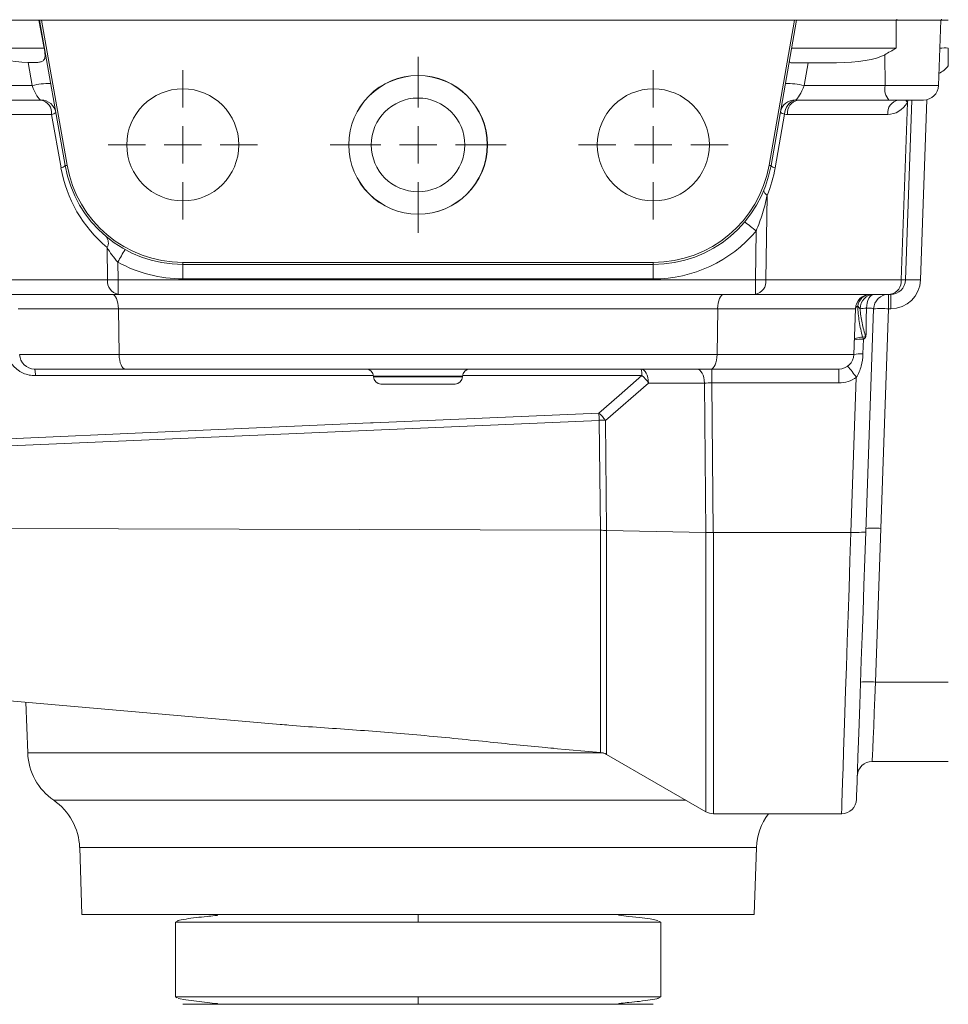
# Model space of a CAD drawing. Header units: millimetres. Extents: x 143 to 827, y 75 to 838.
# Tile 14 of 23: x 205 to 330, y 601 to 733. Entities that reach past the tile are written whole.
import ezdxf

# ---------------------------------------------------------------- set-up
doc = ezdxf.new("R2010")
doc.units = ezdxf.units.MM

# ---------------------------------------------------------------- blocks, each defined once
blk = doc.blocks.new('SW_CENTERMARKSYMBOL_0')
at = {"color": 0, "linetype": 'Continuous', "lineweight": 0}
for p, q in [((0, 5), (0, 10)), ((0, 0), (0, 2.5)), ((-5, 0), (-10, 0)), ((0, 0), (-2.5, 0)), ((0, 0), (0, -2.5)), ((0, 0), (2.5, 0)), ((5, 0), (10, 0)), ((0, -5), (0, -10))]:
    blk.add_line(p, q, dxfattribs=at)
blk = doc.blocks.new('SW_CENTERMARKSYMBOL_1')
at = {"color": 0, "linetype": 'Continuous', "lineweight": 0}
for p, q in [((0, 5), (0, 10)), ((0, 0), (0, 2.5)), ((-5, 0), (-10, 0)), ((0, 0), (-2.5, 0)), ((0, 0), (0, -2.5)), ((0, 0), (2.5, 0)), ((5, 0), (10, 0)), ((0, -5), (0, -10))]:
    blk.add_line(p, q, dxfattribs=at)
blk = doc.blocks.new('SW_CENTERMARKSYMBOL_2')
at = {"color": 0, "linetype": 'Continuous', "lineweight": 0}
for p, q in [((0, 5), (0, 11.79)), ((0, 0), (0, 2.5)), ((-5, 0), (-11.79, 0)), ((0, 0), (-2.5, 0)), ((0, 0), (0, -2.5)), ((0, 0), (2.5, 0)), ((5, 0), (11.79, 0)), ((0, -5), (0, -11.79))]:
    blk.add_line(p, q, dxfattribs=at)

msp = doc.modelspace()

# ---------------------------------------------------------------- linework, layer by layer
at = {"color": 7, "linetype": 'Continuous', "lineweight": 15}
for p, q in [((199.84, 733.02), (208.06, 733.02)), ((208.15, 733.02), (208.06, 733.02)), ((211.58, 713.54), (208.15, 733.02)), ((208.15, 733.02), (208.42, 733.02)), ((208.42, 733.02), (211.85, 713.59)), ((309.26, 733.02), (208.42, 733.02)), ((305.83, 713.59), (309.26, 733.02)), ((309.53, 733.02), (306.1, 713.54)), ((309.26, 733.02), (309.53, 733.02)), ((309.53, 733.02), (322.84, 733.02)), ((322.84, 729.25), (322.84, 733.02)), ((322.84, 733.02), (326.75, 733.02)), ((322.93, 733.12), (322.93, 733.02)), ((328.93, 733.02), (326.75, 733.02)), ((328.7, 729.25), (328.83, 733.02)), ((328.93, 733.12), (328.93, 733.02)), ((329.84, 733.02), (328.93, 733.02)), ((199.84, 729.25), (208.77, 729.25)), ((308.87, 729.25), (322.84, 729.25)), ((328.52, 724.25), (328.7, 729.25)), ((207.16, 724.25), (206.61, 727.35)), ((314.87, 727.32), (308.74, 727.32)), ((311.06, 727.32), (310.52, 724.25)), ((321.37, 724.25), (321.33, 728.39)), ((201.31, 724.25), (207.16, 724.25)), ((310.52, 724.25), (321.37, 724.25)), ((208.36, 722.32), (200.79, 722.32)), ((321.89, 722.32), (309.73, 722.32)), ((326.52, 722.32), (321.89, 722.32)), ((323.53, 698.25), (324.36, 721.99)), ((324.96, 722.32), (324.11, 698.25)), ((209.77, 720.39), (200.95, 720.39)), ((211.03, 713.26), (209.77, 720.39)), ((307.91, 720.42), (306.65, 713.26)), ((321.73, 720.39), (308.31, 720.39)), ((305.58, 709.56), (305.42, 698.25)), ((304, 698.25), (304.1, 704.79)), ((217.26, 698.25), (217.2, 702.59)), ((218.64, 700.63), (218.67, 698.25)), ((227.34, 700.59), (290.34, 700.59)), ((227.34, 700.32), (227.34, 700.59)), ((290.34, 700.32), (227.34, 700.32)), ((227.34, 700.32), (227.34, 698.39)), ((290.34, 700.32), (290.34, 700.59)), ((290.34, 700.32), (290.34, 698.39)), ((290.34, 698.39), (227.34, 698.39)), ((199.15, 698.25), (217.26, 698.25)), ((218.67, 698.25), (304, 698.25)), ((218.67, 698.25), (218.67, 696.32)), ((304, 696.32), (304, 698.25)), ((305.42, 698.25), (323.53, 698.25)), ((218.67, 696.32), (200.56, 696.32)), ((304, 696.32), (218.67, 696.32)), ((322.12, 696.32), (304, 696.32)), ((321.84, 694.39), (321.84, 696.32)), ((322.12, 694.39), (322.12, 696.32)), ((218.72, 694.39), (205.28, 694.39)), ((298.96, 694.39), (218.72, 694.39)), ((218.72, 694.39), (218.81, 688.25)), ((298.96, 694.39), (298.87, 688.25)), ((317.4, 694.39), (298.96, 694.39)), ((317.4, 694.39), (317.18, 688.25)), ((319.84, 694.39), (318.79, 664.53)), ((321.84, 694.39), (320.81, 665)), ((322.12, 694.39), (321.84, 694.39)), ((318.47, 690.3), (318.41, 688.34)), ((205.5, 688.25), (218.81, 688.25)), ((218.81, 688.25), (298.87, 688.25)), ((298.87, 688.25), (317.18, 688.25)), ((219.64, 686.32), (207.49, 686.32)), ((298.04, 686.32), (219.64, 686.32)), ((252.87, 685.36), (252.88, 685.29)), ((264.8, 685.29), (264.81, 685.36)), ((315.18, 686.32), (298.04, 686.32)), ((298.19, 684.46), (298.19, 686.32)), ((315.18, 684.46), (315.18, 686.32)), ((316.8, 664.46), (317.52, 685.21)), ((263.8, 684.32), (253.87, 684.32)), ((289.7, 684.45), (283.93, 679.46)), ((297.19, 684.45), (289.7, 684.45)), ((297.38, 664.47), (297.19, 684.45)), ((315.18, 684.46), (298.19, 684.46)), ((298.19, 684.46), (298.37, 664.46)), ((283.26, 664.75), (283.1, 679.46)), ((283.93, 679.46), (284.08, 664.74)), ((201.69, 664.99), (283.26, 664.75)), ((283.26, 664.75), (283.26, 664.75)), ((284.08, 664.74), (297.38, 664.47)), ((284.08, 664.74), (284.08, 664.74)), ((297.38, 664.47), (297.38, 664.47)), ((298.37, 664.46), (298.38, 664.46)), ((298.38, 664.46), (316.79, 664.46)), ((318.79, 664.53), (318.79, 664.53)), ((320.81, 665), (320.09, 644.44)), ((320.09, 644.44), (329.84, 644.44)), ((202.42, 642.09), (240.37, 638.77)), ((206.34, 641.75), (206.57, 634.95)), ((276.97, 635.57), (283.26, 635.02)), ((284.08, 634.76), (297.38, 627.09)), ((329.84, 633.82), (319.65, 633.82)), ((298.38, 626.82), (315.55, 626.82)), ((213.53, 622.3), (213.84, 613.32)), ((303.84, 613.32), (304.15, 622.3)), ((213.84, 613.32), (258.84, 613.32)), ((258.84, 613.32), (303.84, 613.32)), ((226.65, 612.49), (226.34, 612.32)), ((226.34, 612.32), (226.34, 602.32)), ((291.34, 612.32), (291.08, 612.46)), ((291.34, 602.32), (291.34, 612.32)), ((226.34, 602.32), (226.6, 602.18)), ((291.02, 602.15), (291.34, 602.32))]:
    msp.add_line(p, q, dxfattribs=at)
at = {"color": 8, "linetype": 'Continuous', "lineweight": 15}
for p, q in [((321.37, 724.25), (328.52, 724.25)), ((324.43, 722.32), (324.36, 721.99)), ((326.96, 722.37), (326.11, 698.25)), ((258.84, 685.36), (252.87, 685.36)), ((252.88, 685.29), (258.84, 685.29)), ((264.81, 685.36), (258.84, 685.36)), ((258.84, 685.29), (264.8, 685.29)), ((283.26, 635.02), (283.26, 664.75)), ((284.08, 664.74), (284.08, 634.76)), ((297.38, 627.09), (297.38, 664.47)), ((298.38, 664.46), (298.38, 626.82)), ((206.57, 634.95), (283.65, 634.95)), ((210.05, 628.63), (258.84, 628.63)), ((258.84, 628.63), (294.71, 628.63)), ((304.15, 622.3), (213.53, 622.3)), ((226.34, 612.32), (258.84, 612.32)), ((258.84, 612.32), (291.34, 612.32)), ((258.84, 602.32), (226.34, 602.32)), ((291.34, 602.32), (258.84, 602.32))]:
    msp.add_line(p, q, dxfattribs=at)
at = {"color": 8, "linetype": 'Continuous', "lineweight": 15, "flags": 128}
for points in [[(324.14, 722.32), (324.22, 722.18), (324.36, 721.99)], [(252.85, 685.44), (238.22, 685.44), (220.01, 685.44), (207.6, 685.44)], [(288.8, 685.44), (284.81, 685.44), (268.84, 685.44), (264.83, 685.44)], [(315.55, 626.82), (315.55, 626.96), (315.57, 627.46), (315.6, 628.32), (315.64, 629.53), (315.69, 631.08), (315.75, 632.95), (315.82, 635.13), (315.9, 637.6), (315.99, 640.33), (316.09, 643.3), (316.2, 646.48), (316.31, 649.85), (316.43, 653.36), (316.55, 656.99), (316.67, 660.7), (316.79, 664.46)]]:
    msp.add_lwpolyline(points, dxfattribs=at)
at = {"color": 7, "linetype": 'Continuous', "lineweight": 15, "flags": 128}
for points in [[(211.58, 713.54), (211.59, 713.54), (211.6, 713.55), (211.62, 713.55), (211.65, 713.55), (211.69, 713.56), (211.73, 713.57), (211.79, 713.58), (211.85, 713.59)], [(306.1, 713.54), (306.09, 713.54), (306.08, 713.55), (306.06, 713.55), (306.03, 713.55), (305.99, 713.56), (305.95, 713.57), (305.89, 713.58), (305.83, 713.59)], [(305.14, 710.25), (305.13, 710.19), (305.13, 710.11), (305.16, 710.03), (305.21, 709.95), (305.27, 709.86), (305.36, 709.76), (305.46, 709.66), (305.58, 709.56)], [(319.91, 696.32), (319.72, 696.29), (319.53, 696.18), (319.36, 696.02), (319.21, 695.79), (319.08, 695.51), (318.98, 695.19), (318.91, 694.84), (318.88, 694.48)], [(318.37, 690.61), (318.13, 690.59), (317.91, 690.55), (317.72, 690.51), (317.56, 690.46), (317.43, 690.41), (317.33, 690.35), (317.27, 690.28), (317.25, 690.21)], [(283.03, 680.44), (285.75, 682.79), (288.8, 685.44)], [(289.7, 684.45), (289.67, 684.82), (289.61, 685.18), (289.51, 685.5), (289.39, 685.78), (289.24, 686.01), (289.07, 686.18), (288.89, 686.29), (288.7, 686.32)], [(297.19, 684.45), (297.16, 684.82), (297.09, 685.18), (297, 685.5), (296.87, 685.78), (296.72, 686.01), (296.56, 686.18), (296.38, 686.29), (296.19, 686.32)], [(202.02, 676.91), (206, 677.09), (221.92, 677.78), (252.47, 679.11), (252.84, 679.13), (283.03, 680.44)], [(283.1, 679.46), (252.91, 678.15), (202.09, 675.94)], [(318.79, 664.53), (318.67, 660.93), (318.54, 657.38), (318.42, 653.9), (318.31, 650.54), (318.19, 647.33), (318.09, 644.29), (317.99, 641.45), (317.9, 638.85), (317.82, 636.5), (317.74, 634.43), (317.68, 632.66), (317.63, 631.2), (317.59, 630.08), (317.56, 629.29), (317.55, 628.85), (317.54, 628.75)], [(320.09, 644.44), (320.01, 642.35), (319.92, 640.35), (319.85, 638.51), (319.78, 636.91), (319.73, 635.6), (319.69, 634.62), (319.66, 634.02), (319.65, 633.82)], [(290.96, 612.53), (289.91, 612.74), (288.5, 612.92), (287.08, 613.08), (286.04, 613.19), (285.75, 613.23), (285.71, 613.24), (285.69, 613.24), (285.68, 613.24), (285.67, 613.25), (285.67, 613.25), (285.66, 613.25), (285.66, 613.25), (285.66, 613.25), (285.66, 613.26), (285.66, 613.26), (285.67, 613.26), (285.69, 613.27), (285.75, 613.27), (285.75, 613.27)], [(226.72, 602.11), (227.76, 601.91), (229.18, 601.72), (230.6, 601.56), (231.64, 601.45), (231.93, 601.41), (231.97, 601.41), (231.99, 601.4), (232, 601.4), (232.01, 601.4), (232.01, 601.39), (232.02, 601.39), (232.02, 601.39), (232.02, 601.39), (232.02, 601.39), (232.02, 601.38), (232.01, 601.38), (231.99, 601.37), (231.93, 601.37), (231.93, 601.37)]]:
    msp.add_lwpolyline(points, dxfattribs=at)
at = {"color": 7, "linetype": 'Continuous', "lineweight": 15}
for centre, radius in [((258.84, 716.32), 9.29), ((258.84, 716.32), 9.27), ((227.34, 716.32), 7.5), ((290.34, 716.32), 7.5), ((258.84, 716.32), 6.27)]:
    msp.add_circle(centre, radius, dxfattribs=at)
for centre, radius, start, end in [((329.4, 722.7), 6.59, 86.1897, 96.1333), ((209.31, 716.24), 8.29, 87.6873, 105.0474), ((308.37, 716.24), 8.29, 74.9526, 92.3127), ((323.6, 723.82), 2.28, 168.9831, 221.0239), ((326.52, 724.32), 2, 270, 358), ((208.36, 720.32), 2, 10, 90), ((208.02, 720.59), 1.76, 353.4531, 78.9731), ((309.32, 720.35), 1.99, 87.8725, 169.8315), ((309.89, 720.43), 1.97, 104.5467, 180.1812), ((310.06, 720.59), 1.76, 101.027, 186.547), ((323.48, 720.59), 1.76, 101.027, 186.5468), ((308, 721.3), 0.882, 222.8604, 264.1154), ((209.68, 721.27), 0.883, 275.8923, 317.1319), ((210.94, 714.14), 0.883, 275.8956, 317.1286), ((228.75, 716.39), 18, 190, 230.0662), ((227.34, 716.32), 16, 190, 270), ((227.34, 716.32), 15.73, 190, 270), ((290.34, 716.32), 15.73, 270, 350), ((290.34, 716.32), 16, 270, 350), ((288.93, 716.39), 18, 337.7115, 350), ((306.74, 714.14), 0.883, 222.8714, 264.1044), ((291.99, 691.17), 18.22, 48.3412, 54.4936), ((216.09, 703.23), 1.28, 329.9124, 40.2028), ((290.34, 716.39), 18, 270, 319.8542), ((243.76, 687.31), 28.43, 148.1483, 152.057), ((227.34, 716.39), 18, 241.0994, 270), ((325.11, 683.91), 14.37, 86.0131, 93.9869), ((219.01, 698.05), 1.76, 173.4542, 258.9711), ((217.97, 741.22), 42.98, 269.0578, 270.9422), ((304.71, 741.22), 42.98, 269.0578, 270.9422), ((303.67, 698.05), 1.76, 281.0287, 6.546), ((321.78, 698.05), 1.76, 281.0285, 6.5462), ((322.12, 698.32), 2, 270, 358), ((322.12, 698.39), 4, 270, 358), ((323.82, 704.24), 5.99, 267.1998, 272.8002), ((319.4, 694.32), 2, 90, 178), ((319.5, 694.51), 1.81, 93.3066, 172.6093), ((319.96, 694.38), 1.94, 91.6362, 179.9498), ((321.84, 694.32), 2, 90, 177.9988), ((317.87, 694.3), 0.478, 109.7045, 168.56), ((319.03, 689.21), 5.27, 91.6731, 101.039), ((320.84, 680.05), 14.37, 86.012, 93.9854), ((323.42, 692.12), 5.27, 196.5477, 200.1685), ((318.12, 686.6), 3.72, 84.5164, 103.5046), ((207.49, 688.32), 2, 182, 270), ((315.18, 688.32), 2, 270, 358), ((318.05, 684.64), 3.72, 84.5146, 103.508), ((308.01, 678.93), 11.4, 33.4559, 42.9589), ((204.93, 685.58), 2.67, 356.9728, 16.1536), ((251.87, 685.32), 1, 2, 90), ((253.87, 685.32), 1, 182, 270), ((263.8, 685.32), 1, 270, 358), ((265.8, 685.32), 1, 90, 178), ((286.13, 685.58), 2.67, 356.9731, 16.1561), ((286.02, 682), 4.43, 33.6779, 50.992), ((315.18, 688.46), 4, 270, 305.7346), ((280.24, 677), 4.43, 33.6793, 50.9949), ((264.67, 678.59), 18.45, 2.7246, 5.765), ((283.24, 654.64), 24.83, 88.4167, 90.3211), ((319.81, 650.67), 14.37, 86.0113, 93.9861), ((319.09, 630.1), 14.37, 86.0131, 93.9869), ((214.57, 635.23), 8, 182, 235.6082), ((283.08, 633.03), 2, 60, 85), ((319.65, 631.82), 2, 90, 178), ((205.53, 622.02), 8, 2, 55.6082), ((315.55, 628.82), 2, 270.3486, 358), ((298.38, 628.82), 2, 240, 270), ((312.15, 622.02), 8, 143.163, 178)]:
    msp.add_arc(centre, radius, start, end, dxfattribs=at)
at = {"color": 8, "linetype": 'Continuous', "lineweight": 15}
msp.add_arc((326.7, 729.39), 4, 298.0403, 321.7415, dxfattribs=at)
at = {"color": 7, "linetype": 'Continuous', "lineweight": 15}
for centre, major_axis, ratio, start_param, end_param in [((208.3, 720.62), (-7.29, 41.4), 0.04758, 4.913956, 5.008145), ((208.08, 729.32), (7.47, 0.08), 0.267572, 3.586827, 4.511895), ((314.6, 729.32), (7.47, -0.08), 0.267572, 4.751314, 5.837951), ((207.65, 724.32), (-0.75, 1.99), 0.228601, 1.520225, 3.056115), ((310.03, 724.32), (0.75, 1.99), 0.228601, 3.349885, 4.762961), ((309.88, 724.32), (2.75, 0.24), 0.72281, 4.470548, 4.593362), ((321.77, 724.39), (0.13, 4), 0.81623, 3.167126, 4.095412), ((308.47, 724.39), (0.46, 3.98), 0.81283, 3.112633, 3.235448), ((217.89, 694.32), (0, 2), 0.414214, 4.747296, 6.283185), ((299.78, 694.32), (0, 2), 0.414214, 0, 1.53589), ((319.91, 753.7), (2, 114.48), 0.000021, 4.128987, 4.168659), ((317.83, 694.32), (2, 0.07), 0.069374, 6.278313, 7.304162), ((219.64, 688.32), (0, 2), 0.414214, 1.605703, 3.141593), ((298.04, 688.32), (0, 2), 0.414214, 3.141593, 4.677482), ((298.19, 684.32), (2, -0.02), 0.069729, 1.572764, 2.096036), ((316.79, 664.53), (2, 0), 0.0349, 4.713607, 6.281968)]:
    msp.add_ellipse(centre, major_axis=major_axis, ratio=ratio, start_param=start_param, end_param=end_param, dxfattribs=at)
for points, knots in [([(206.61, 727.35), (206.84, 727.34), (207.28, 727.33), (207.91, 727.35), (208.4, 727.43), (208.72, 727.6), (208.87, 727.88), (208.9, 728.26), (208.87, 728.72), (208.81, 729.07), (208.77, 729.25)], [0, 0, 0, 0, 0.153758, 0.307726, 0.428758, 0.550565, 0.654064, 0.755905, 0.873554, 1, 1, 1, 1]), ([(322.84, 729.25), (322.83, 729.25), (322.33, 728.95), (321.83, 728.67), (321.33, 728.39)], [0, 0, 0, 0, 0.008742, 1, 1, 1, 1]), ([(329.84, 729.27), (329.84, 728.88), (329.84, 728.49), (329.84, 727.7), (329.84, 727.31), (329.84, 726.91)], [0, 0, 0, 0, 0.5, 0.5, 1, 1, 1, 1]), ([(308.56, 727.54), (308.56, 727.48), (308.55, 727.35), (308.67, 727.33), (308.74, 727.32)], [0, 0, 0, 0, 0.473895, 1, 1, 1, 1]), ([(305.58, 709.56), (305.41, 708.75), (305.2, 707.94), (304.71, 706.35), (304.43, 705.56), (304.1, 704.79)], [0, 0, 0, 0, 0.5, 0.5, 1, 1, 1, 1]), ([(218.64, 700.63), (218.36, 700.94), (218.1, 701.27), (217.61, 701.93), (217.4, 702.26), (217.2, 702.59)], [0, 0, 0, 0, 0.5, 0.5, 1, 1, 1, 1]), ([(317.71, 694.75), (317.74, 694.06), (317.81, 693.37), (318.02, 691.99), (318.16, 691.3), (318.37, 690.61)], [0, 0, 0, 0, 0.5, 0.5, 1, 1, 1, 1]), ([(318.02, 694.38), (318.08, 693.75), (318.17, 693.12), (318.36, 692.17), (318.43, 691.86), (318.6, 691.24), (318.69, 690.94), (318.81, 690.64)], [0, 0, 0, 0, 0.5, 0.5, 0.75, 0.75, 1, 1, 1, 1]), ([(207.6, 685.44), (207.31, 685.44), (207.03, 685.47), (206.49, 685.58), (206.22, 685.67), (205.85, 685.83), (205.73, 685.9), (205.49, 686.03), (205.38, 686.1), (205.06, 686.33), (204.86, 686.51), (204.51, 686.88), (204.36, 687.08), (204.09, 687.49), (203.98, 687.71), (203.71, 688.37), (203.61, 688.83), (203.6, 689.3)], [0, 0, 0, 0, 0.125, 0.125, 0.25, 0.25, 0.3125, 0.3125, 0.375, 0.375, 0.5, 0.5, 0.625, 0.625, 0.75, 0.75, 1, 1, 1, 1]), ([(318.41, 688.34), (318.39, 687.79), (318.31, 687.24), (318.1, 686.45), (318.02, 686.19), (317.8, 685.68), (317.68, 685.44), (317.52, 685.21)], [0, 0, 0, 0, 0.5, 0.5, 0.75, 0.75, 1, 1, 1, 1]), ([(297.38, 664.47), (297.41, 664.47), (297.49, 664.47), (297.61, 664.46), (297.73, 664.46), (297.86, 664.46), (297.98, 664.46), (298.11, 664.46), (298.24, 664.46), (298.33, 664.46), (298.37, 664.46)], [0, 0, 0, 0, 0.125002, 0.250003, 0.375002, 0.5, 0.624998, 0.749997, 0.874998, 1, 1, 1, 1]), ([(240.37, 638.78), (240.76, 638.75), (242.51, 638.58), (245.75, 638.36), (250.03, 638.06), (254.35, 637.74), (258.7, 637.38), (263.09, 636.96), (268.75, 636.4), (273.41, 635.88), (276.47, 635.62), (276.97, 635.58)], [0, 0, 0, 0, 0.033392, 0.151069, 0.268746, 0.383997, 0.499247, 0.617815, 0.736384, 0.956999, 1, 1, 1, 1]), ([(231.95, 613.28), (231.96, 613.27), (231.99, 613.27), (232.01, 613.27), (232.02, 613.26), (232.02, 613.26), (232.02, 613.25), (232.02, 613.25), (232.02, 613.25), (232.01, 613.25), (232.01, 613.25), (232, 613.24), (231.98, 613.24), (231.96, 613.23), (231.83, 613.21), (231.34, 613.15), (230.36, 613.05), (228.98, 612.91), (227.64, 612.72), (226.8, 612.58), (226.67, 612.5), (226.65, 612.49)], [0, 0, 0, 0, 0.006276, 0.011213, 0.014554, 0.015681, 0.01613, 0.016517, 0.016864, 0.017197, 0.017546, 0.017936, 0.018905, 0.020958, 0.023804, 0.052714, 0.176013, 0.375624, 0.636818, 0.942007, 1, 1, 1, 1]), ([(258.84, 613.32), (258.84, 613.32), (258.84, 613.3), (258.84, 613.2), (258.84, 613.13), (258.84, 612.93), (258.84, 612.81), (258.84, 612.57), (258.84, 612.44), (258.84, 612.32)], [0, 0, 0, 0, 0.25, 0.25, 0.5, 0.5, 0.75, 0.75, 1, 1, 1, 1]), ([(290.09, 613.32), (290.07, 613.32), (290.02, 613.32), (289.94, 613.32), (289.84, 613.32), (289.74, 613.32), (289.63, 613.32), (289.5, 613.32), (289.41, 613.32), (289.37, 613.32)], [0, 0, 0, 0, 0.142935, 0.285769, 0.428548, 0.571315, 0.714117, 0.856997, 1, 1, 1, 1]), ([(258.84, 602.32), (258.84, 602.2), (258.84, 602.08), (258.84, 601.83), (258.84, 601.71), (258.84, 601.52), (258.84, 601.44), (258.84, 601.34), (258.84, 601.32), (258.84, 601.32)], [0, 0, 0, 0, 0.25, 0.25, 0.5, 0.5, 0.75, 0.75, 1, 1, 1, 1]), ([(285.73, 601.37), (285.71, 601.37), (285.69, 601.37), (285.67, 601.38), (285.66, 601.38), (285.66, 601.39), (285.66, 601.39), (285.66, 601.39), (285.66, 601.39), (285.67, 601.39), (285.67, 601.4), (285.68, 601.4), (285.7, 601.4), (285.72, 601.41), (285.85, 601.43), (286.33, 601.49), (287.31, 601.59), (288.7, 601.73), (290.04, 601.92), (290.88, 602.06), (291, 602.14), (291.02, 602.15)], [0, 0, 0, 0, 0.006276, 0.011213, 0.014554, 0.015681, 0.01613, 0.016517, 0.016864, 0.017197, 0.017546, 0.017936, 0.018905, 0.020958, 0.023804, 0.052714, 0.176013, 0.375624, 0.636818, 0.942007, 1, 1, 1, 1]), ([(258.84, 601.32), (257.36, 601.32), (255.78, 601.32), (252.42, 601.32), (250.64, 601.32), (246.95, 601.32), (245.04, 601.32), (241.2, 601.32), (239.28, 601.32), (236.55, 601.32), (235.67, 601.32), (233.98, 601.32), (233.18, 601.32), (231.7, 601.32), (231.02, 601.32), (229.81, 601.32), (229.28, 601.32), (228.4, 601.32), (228.05, 601.32), (227.55, 601.32), (227.4, 601.32), (227.31, 601.32), (227.37, 601.32), (227.69, 601.32), (227.95, 601.32), (228.31, 601.32)], [0, 0, 0, 0, 0.125, 0.125, 0.25, 0.25, 0.375, 0.375, 0.5, 0.5, 0.5625, 0.5625, 0.625, 0.625, 0.6875, 0.6875, 0.75, 0.75, 0.8125, 0.8125, 0.875, 0.875, 0.9375, 0.9375, 1, 1, 1, 1]), ([(289.37, 601.32), (289.73, 601.32), (289.99, 601.32), (290.31, 601.32), (290.37, 601.32), (290.28, 601.32), (290.13, 601.32), (289.63, 601.32), (289.28, 601.32), (288.4, 601.32), (287.87, 601.32), (286.66, 601.32), (285.98, 601.32), (284.5, 601.32), (283.7, 601.32), (282.01, 601.32), (281.13, 601.32), (278.4, 601.32), (276.48, 601.32), (272.64, 601.32), (270.73, 601.32), (267.03, 601.32), (265.26, 601.32), (261.9, 601.32), (260.32, 601.32), (258.84, 601.32)], [0, 0, 0, 0, 0.0625, 0.0625, 0.125, 0.125, 0.1875, 0.1875, 0.25, 0.25, 0.3125, 0.3125, 0.375, 0.375, 0.4375, 0.4375, 0.5, 0.5, 0.625, 0.625, 0.75, 0.75, 0.875, 0.875, 1, 1, 1, 1])]:
    msp.add_open_spline(points, degree=3, knots=knots, dxfattribs=at)
for points in [[(318.02, 694.38), (317.93, 694.51), (317.83, 694.63), (317.71, 694.75)], [(318.37, 690.61), (318.52, 690.63), (318.67, 690.63), (318.81, 690.64)], [(318.47, 690.3), (318.59, 690.41), (318.71, 690.52), (318.81, 690.64)], [(284.08, 664.74), (283.83, 664.74), (283.55, 664.74), (283.26, 664.75)], [(316.79, 664.46), (316.79, 664.46), (316.79, 664.46), (316.8, 664.46)]]:
    msp.add_open_spline(points, degree=3, dxfattribs=at)

# ---------------------------------------------------------------- block references
at = {"color": 7, "linetype": 'Continuous', "lineweight": 0}
for name, p in [('SW_CENTERMARKSYMBOL_2', (258.84, 716.32)), ('SW_CENTERMARKSYMBOL_1', (227.34, 716.32)), ('SW_CENTERMARKSYMBOL_0', (290.34, 716.32))]:
    msp.add_blockref(name, p, dxfattribs=at)

doc.saveas('drawing.dxf')
